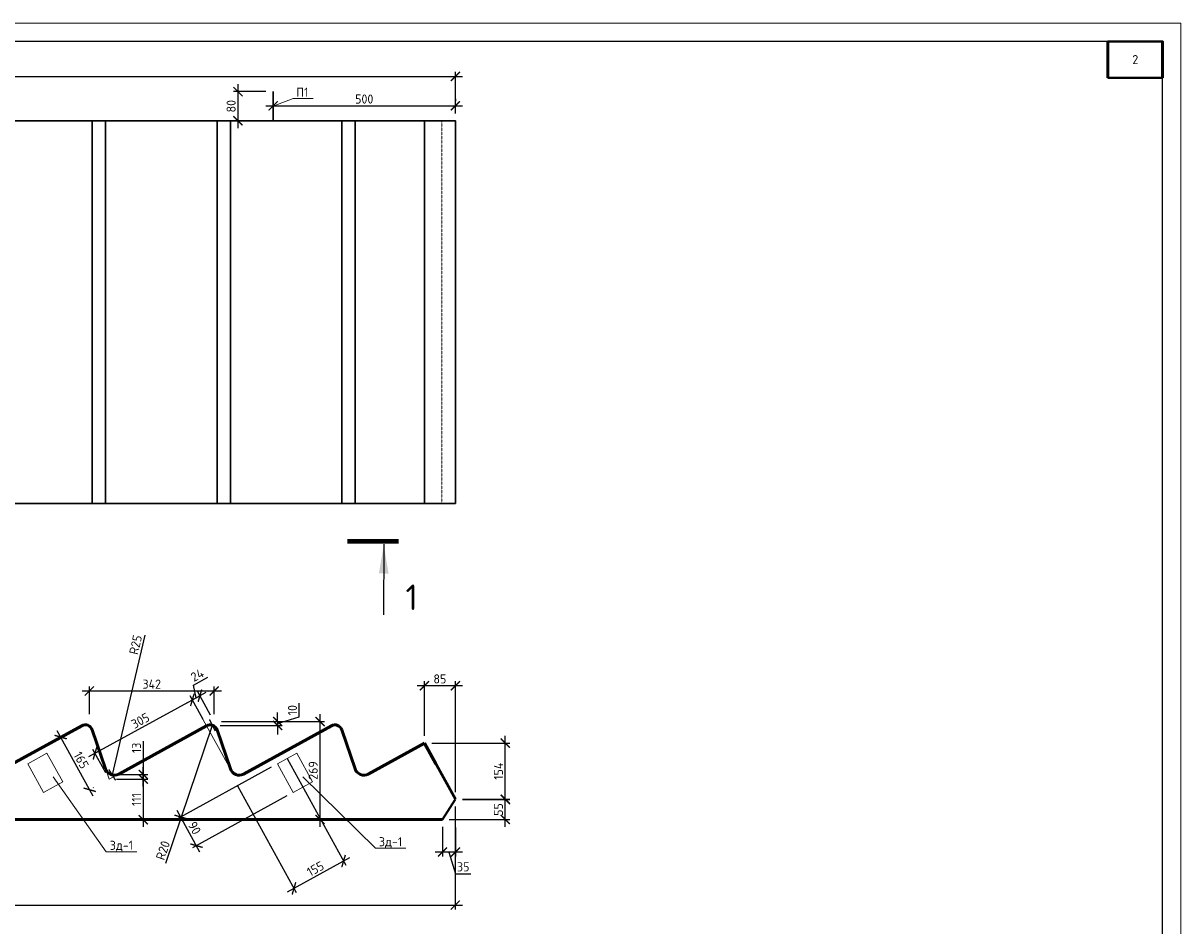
# Model space of a CAD drawing. Header units: millimetres. Extents: x 251864 to 617215, y -272865 to -46010.
# Tile 7 of 53: x 302909 to 334671, y -161219 to -136444. Entities that reach past the tile are written whole.
import ezdxf
from ezdxf import colors
from ezdxf.entities.mleader import LeaderData, LeaderLine
from ezdxf.enums import TextEntityAlignment as Align
from ezdxf.math import Vec2, Vec3

# ---------------------------------------------------------------- set-up
doc = ezdxf.new("R2010")
doc.units = ezdxf.units.MM
doc.linetypes.add('невидимая2', pattern=[4.7625, 3.175, -1.5875])
doc.layers.get('Defpoints').update_dxf_attribs({"color": 140})
for name, color, linetype, lineweight in [('Standard', 7, 'Continuous', 25), ('Каркасы ригель', 3, 'Continuous', 0), ('Размеры', 54, 'Continuous', 20), ('РАЗРЕЗЫ', 10, 'Continuous', 60), ('Символы 0.20', 1, 'Continuous', 20), ('Символы 0.20 @ 100', 1, 'Continuous', 20), ('ТОНКИЕ', 7, 'Continuous', 9)]:
    doc.layers.add(name, color=color, linetype=linetype, lineweight=lineweight)
doc.layers.add('ТОЛСТЫЕ_ОСНОВНЫЕ', color=6, linetype='Continuous')
doc.styles.add('GOST-2.304_Type-B', font='GOST_Common.ttf')
doc.styles.add('ВНИПИТЕКСТ', font='CS_Gost2304.shx')
doc.styles.add('ГОСТ', font='GOST_Common.ttf')
doc.dimstyles.new('СПДС', dxfattribs={"dimscale": 100, "dimtxt": 2.5, "dimasz": 2.5, "dimexe": 1.25, "dimexo": 2, "dimtad": 1, "dimdec": 0, "dimtxsty": 'ГОСТ', "dimblk": 'ARCHTICK', "dimcen": 2.5, "dimdle": 2, "dimadec": 0, "dimazin": 2, "dimtfac": 0.75, "dimtdec": 0, "dimtmove": 1, "dimatfit": 3, "dimfxl": 1, "dimtolj": 1, "dimarcsym": 1})
doc.dimstyles.new('СПДС$0', dxfattribs={"dimscale": 100, "dimtxt": 2.5, "dimasz": 2.5, "dimexe": 1.25, "dimexo": 0, "dimgap": 1, "dimtad": 1, "dimdec": 0, "dimtxsty": 'ВНИПИТЕКСТ', "dimblk": 'ARCHTICK', "dimcen": 0, "dimdle": 1.25, "dimclrd": 256, "dimclre": 256, "dimclrt": 256, "dimadec": 0, "dimazin": 2, "dimtfac": 1, "dimtdec": 0, "dimtmove": 1, "dimatfit": 3, "dimldrblk": 'NONE', "dimfxl": 1, "dimlwd": -1, "dimlwe": -1, "dimarcsym": 0})

# ---------------------------------------------------------------- blocks, each defined once
blk = doc.blocks.new('НОВЫЙ')
at = {"layer": 'Standard', "color": 5, "linetype": 'Continuous', "lineweight": 50, "transparency": 33554687}
for p, q in [((378952.4, -473979.3), (382011.4, -472297.6)), ((379695.8, -473276.9), (379970.9, -473276.9)), ((379695.4, -473412), (379676.2, -473300.8)), ((379395.8, -473441.9), (379670.9, -473441.9)), ((379395.4, -473577), (379376.2, -473465.8)), ((379095.8, -473606.9), (379370.9, -473606.9)), ((379095.4, -473742), (379076.2, -473630.8)), ((378894.8, -473771.9), (378894.9, -473836.7)), ((378894.8, -473771.9), (378894.8, -473947.6)), ((378894.8, -473771.9), (379070.9, -473771.9))]:
    blk.add_line(p, q, dxfattribs=at)
for centre, radius, start, end in [((379695.8, -473296.9), 20, 90, 191.3099), ((379670.9, -473416.9), 25, 270, 11.3099), ((379395.8, -473461.9), 20, 90, 191.3099), ((379095.8, -473626.9), 20, 90, 191.3099), ((379370.9, -473581.9), 25, 270, 11.3099), ((379070.9, -473746.9), 25, 270, 11.3099)]:
    blk.add_arc(centre, radius, start, end, dxfattribs=at)
at = {"layer": 'РАЗРЕЗЫ', "color": 5, "lineweight": 35}
for p, q in [((378894.8, -473947.6), (378894.8, -473771.9)), ((378952.4, -473979.3), (378894.8, -473947.6))]:
    blk.add_line(p, q, dxfattribs=at)
blk = doc.blocks.new('*U668')
at = {"layer": 'ТОЛСТЫЕ_ОСНОВНЫЕ', "color": 6}
blk.add_lwpolyline([(20, 5), (589, 5), (589, 415), (20, 415)], close=True, dxfattribs=at)
at = {"layer": 'ТОНКИЕ'}
blk.add_lwpolyline([(0, 0), (594, 0), (594, 420), (0, 420)], close=True, dxfattribs=at)
blk = doc.blocks.new('*T1073')
at = {"layer": 'Каркасы ригель', "color": 0, "linetype": 'ByBlock', "lineweight": -2, "transparency": 16777216}
for p, q in [((0, 0), (1500, 0)), ((0, -1000), (1500, -1000))]:
    blk.add_line(p, q, dxfattribs=at)
at = {"layer": 'Каркасы ригель', "color": 0, "linetype": 'ByBlock', "lineweight": 50, "transparency": 16777216}
for p, q in [((0, 0), (0, -1000)), ((1500, 0), (1500, -1000))]:
    blk.add_line(p, q, dxfattribs=at)
at = {"layer": 'Каркасы ригель', "color": 0, "linetype": 'Continuous', "lineweight": 0, "transparency": 16777216, "insert": (750, -500), "char_height": 250, "width": 1000, "attachment_point": 5, "style": 'ГОСТ'}
blk.add_mtext('2', dxfattribs=at)
blk = doc.blocks.new('_ArchTick')
at = {"color": 0, "linetype": 'ByBlock', "const_width": 0.15}
blk.add_lwpolyline([(-0.5, -0.5), (0.5, 0.5)], dxfattribs=at)
blk = doc.blocks.new('*D1090')
at = {"layer": 'Defpoints', "color": 0, "linetype": 'Continuous', "transparency": 16777216}
for p in [(308148, -155612), (311054, -155612), (309059, -158299)]:
    blk.add_point(p, dxfattribs=at)
at = {"layer": 'Размеры', "color": 0, "linetype": 'Continuous', "lineweight": -2, "transparency": 16777216}
for p, q in [((308348, -155612), (311179, -155612)), ((311054, -158499), (311054, -155412)), ((309259, -158299), (311179, -158299))]:
    blk.add_line(p, q, dxfattribs=at)
at = {"layer": 'Размеры', "color": 0, "linetype": 'Continuous', "lineweight": -2, "transparency": 16777216, "xscale": 250, "yscale": 250, "zscale": 250}
for p, rotation in [((311054, -155612), 90), ((311054, -158299), 270)]:
    blk.add_blockref('_ArchTick', p, dxfattribs=dict(at, rotation=rotation))
at = {"layer": 'Размеры', "color": 0, "linetype": 'Continuous', "lineweight": 0, "transparency": 16777216, "insert": (310866, -156956), "char_height": 250, "attachment_point": 5, "rotation": 90, "style": 'ГОСТ'}
blk.add_mtext('\\A1;269', dxfattribs=at)
blk = doc.blocks.new('*D1091')
at = {"layer": 'Defpoints', "color": 0, "linetype": 'Continuous', "transparency": 16777216}
for p in [(308148, -154773), (304725, -155612), (308148, -155612)]:
    blk.add_point(p, dxfattribs=at)
at = {"layer": 'Размеры', "color": 0, "linetype": 'Continuous', "lineweight": -2, "transparency": 16777216}
for p, q in [((304725, -155412), (304725, -154648)), ((308148, -155412), (308148, -154648)), ((304525, -154773), (308348, -154773))]:
    blk.add_line(p, q, dxfattribs=at)
at = {"layer": 'Размеры', "color": 0, "linetype": 'Continuous', "lineweight": -2, "transparency": 16777216, "xscale": 250, "yscale": 250, "zscale": 250, "rotation": 180}
blk.add_blockref('_ArchTick', (304725, -154773), dxfattribs=at)
at = {"layer": 'Размеры', "color": 0, "linetype": 'Continuous', "lineweight": -2, "transparency": 16777216, "xscale": 250, "yscale": 250, "zscale": 250}
blk.add_blockref('_ArchTick', (308148, -154773), dxfattribs=at)
at = {"layer": 'Размеры', "color": 0, "linetype": 'Continuous', "lineweight": 0, "transparency": 16777216, "insert": (306437, -154585), "char_height": 250, "attachment_point": 5, "style": 'ГОСТ'}
blk.add_mtext('\\A1;342', dxfattribs=at)
blk = doc.blocks.new('*D1092')
at = {"layer": 'Defpoints', "color": 0, "linetype": 'Continuous', "transparency": 16777216}
for p in [(308216, -155612), (308110, -155716), (309890, -155716)]:
    blk.add_point(p, dxfattribs=at)
at = {"layer": 'Размеры', "color": 0, "linetype": 'Continuous', "lineweight": -2, "transparency": 16777216}
for p, q in [((310484, -155486), (310484, -155111)), ((308416, -155612), (310015, -155612)), ((309890, -155612), (309890, -155362)), ((309890, -155664), (310484, -155486)), ((309890, -155612), (309890, -155716)), ((309890, -155612), (309890, -155716)), ((308310, -155716), (310015, -155716)), ((309890, -155716), (309890, -155966))]:
    blk.add_line(p, q, dxfattribs=at)
at = {"layer": 'Размеры', "color": 0, "linetype": 'Continuous', "lineweight": -2, "transparency": 16777216, "xscale": 250, "yscale": 250, "zscale": 250}
for p, rotation in [((309890, -155612), 270), ((309890, -155716), 90)]:
    blk.add_blockref('_ArchTick', p, dxfattribs=dict(at, rotation=rotation))
at = {"layer": 'Размеры', "color": 0, "linetype": 'Continuous', "lineweight": 0, "transparency": 16777216, "insert": (310296, -155299), "char_height": 250, "attachment_point": 5, "rotation": 90, "style": 'ГОСТ'}
blk.add_mtext('\\A1;10', dxfattribs=at)
blk = doc.blocks.new('*D1093')
at = {"layer": 'Defpoints', "color": 0, "linetype": 'Continuous', "transparency": 16777216}
for p in [(307940, -155727), (304879, -156485), (305269, -157195)]:
    blk.add_point(p, dxfattribs=at)
at = {"layer": 'Размеры', "color": 0, "linetype": 'Continuous', "lineweight": -2, "transparency": 16777216}
for p, q in [((307725, -154921), (304704, -156582)), ((307844, -155552), (307490, -154907)), ((305173, -157020), (304819, -156376))]:
    blk.add_line(p, q, dxfattribs=at)
at = {"layer": 'Размеры', "color": 0, "linetype": 'Continuous', "lineweight": -2, "transparency": 16777216, "xscale": 250, "yscale": 250, "zscale": 250}
for p, rotation in [((307550, -155017), 28.79663397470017), ((304879, -156485), 208.7966339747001)]:
    blk.add_blockref('_ArchTick', p, dxfattribs=dict(at, rotation=rotation))
at = {"layer": 'Размеры', "color": 0, "linetype": 'Continuous', "lineweight": 0, "transparency": 16777216, "insert": (306124, -155587), "char_height": 250, "attachment_point": 5, "rotation": 28.7966, "style": 'ГОСТ'}
blk.add_mtext('\\A1;305', dxfattribs=at)
blk = doc.blocks.new('*D1094')
at = {"layer": 'Defpoints', "color": 0, "linetype": 'Continuous', "transparency": 16777216}
for p in [(305269, -157195), (305269, -158305), (306205, -158305)]:
    blk.add_point(p, dxfattribs=at)
at = {"layer": 'Размеры', "color": 0, "linetype": 'Continuous', "lineweight": -2, "transparency": 16777216}
for p, q in [((305469, -157195), (306330, -157195)), ((306205, -156995), (306205, -158505)), ((305469, -158305), (306330, -158305))]:
    blk.add_line(p, q, dxfattribs=at)
at = {"layer": 'Размеры', "color": 0, "linetype": 'Continuous', "lineweight": -2, "transparency": 16777216, "xscale": 250, "yscale": 250, "zscale": 250}
for p, rotation in [((306205, -157195), 90), ((306205, -158305), 270)]:
    blk.add_blockref('_ArchTick', p, dxfattribs=dict(at, rotation=rotation))
at = {"layer": 'Размеры', "color": 0, "linetype": 'Continuous', "lineweight": 0, "transparency": 16777216, "insert": (306017, -157750), "char_height": 250, "attachment_point": 5, "rotation": 90, "style": 'ГОСТ'}
blk.add_mtext('\\A1;111', dxfattribs=at)
blk = doc.blocks.new('*D1095')
at = {"layer": 'Defpoints', "color": 0, "linetype": 'Continuous', "transparency": 16777216}
for p in [(305269, -157195), (305316, -157065), (306205, -157065)]:
    blk.add_point(p, dxfattribs=at)
at = {"layer": 'Размеры', "color": 0, "linetype": 'Continuous', "lineweight": -2, "transparency": 16777216}
for p, q in [((306205, -156147), (306205, -157065)), ((306205, -157395), (306205, -156865)), ((305469, -157195), (306330, -157195)), ((305516, -157065), (306330, -157065))]:
    blk.add_line(p, q, dxfattribs=at)
at = {"layer": 'Размеры', "color": 0, "linetype": 'Continuous', "lineweight": -2, "transparency": 16777216, "xscale": 250, "yscale": 250, "zscale": 250}
for p, rotation in [((306205, -157065), 90), ((306205, -157195), 270)]:
    blk.add_blockref('_ArchTick', p, dxfattribs=dict(at, rotation=rotation))
at = {"layer": 'Размеры', "color": 0, "linetype": 'Continuous', "lineweight": 0, "transparency": 16777216, "insert": (306017, -156335), "char_height": 250, "attachment_point": 5, "rotation": 90, "style": 'ГОСТ'}
blk.add_mtext('\\A1;13', dxfattribs=at)
blk = doc.blocks.new('*D1096')
at = {"layer": 'Defpoints', "color": 0, "linetype": 'Continuous', "transparency": 16777216}
for p in [(307758, -154903), (308148, -155612), (307940, -155727)]:
    blk.add_point(p, dxfattribs=at)
at = {"layer": 'Размеры', "color": 0, "linetype": 'Continuous', "lineweight": -2, "transparency": 16777216}
for p, q in [((307579, -154609), (307973, -154392)), ((307654, -154960), (307579, -154609)), ((307375, -155113), (307934, -154806)), ((307844, -155552), (307490, -154907)), ((308052, -155437), (307698, -154793))]:
    blk.add_line(p, q, dxfattribs=at)
at = {"layer": 'Размеры', "color": 0, "linetype": 'Continuous', "lineweight": -2, "transparency": 16777216, "xscale": 250, "yscale": 250, "zscale": 250}
for p, rotation in [((307550, -155017), 208.7966339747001), ((307758, -154903), 28.79663397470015)]:
    blk.add_blockref('_ArchTick', p, dxfattribs=dict(at, rotation=rotation))
at = {"layer": 'Размеры', "color": 0, "linetype": 'Continuous', "lineweight": 0, "transparency": 16777216, "insert": (307686, -154336), "char_height": 250, "attachment_point": 5, "rotation": 28.7966, "style": 'ГОСТ'}
blk.add_mtext('\\A1;24', dxfattribs=at)
blk = doc.blocks.new('*D1097')
at = {"layer": 'Defpoints', "color": 0, "linetype": 'Continuous', "transparency": 16777216}
for p in [(303856, -156084), (303939, -156038), (304651, -157530)]:
    blk.add_point(p, dxfattribs=at)
at = {"layer": 'Размеры', "color": 0, "linetype": 'Continuous', "lineweight": -2, "transparency": 16777216}
for p, q in [((304830, -157660), (303843, -155863)), ((304032, -155987), (304049, -155978)), ((304826, -157433), (304843, -157424))]:
    blk.add_line(p, q, dxfattribs=at)
at = {"layer": 'Размеры', "color": 0, "linetype": 'Continuous', "lineweight": -2, "transparency": 16777216, "xscale": 250, "yscale": 250, "zscale": 250}
for p, rotation in [((303939, -156038), 118.7966339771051), ((304734, -157484), 298.7966339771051)]:
    blk.add_blockref('_ArchTick', p, dxfattribs=dict(at, rotation=rotation))
at = {"layer": 'Размеры', "color": 0, "linetype": 'Continuous', "lineweight": 0, "transparency": 16777216, "insert": (304501, -156671), "char_height": 250, "attachment_point": 5, "rotation": 298.7966, "style": 'ГОСТ'}
blk.add_mtext('\\A1;165', dxfattribs=at)
blk = doc.blocks.new('*D1098')
at = {"layer": 'Defpoints', "color": 0, "linetype": 'Continuous', "transparency": 16777216}
for p in [(308037, -155902), (308101, -155713)]:
    blk.add_point(p, dxfattribs=at)
at = {"layer": 'Размеры', "color": 0, "linetype": 'Continuous', "lineweight": -2, "transparency": 16777216}
blk.add_line((306822, -159503), (308101, -155713), dxfattribs=at)
at = {"layer": 'Размеры', "color": 0, "linetype": 'Continuous', "lineweight": -2, "transparency": 16777216, "xscale": 250, "yscale": 250, "zscale": 250, "rotation": 71.36272720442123}
blk.add_blockref('_ArchTick', (308101, -155713), dxfattribs=at)
at = {"layer": 'Размеры', "color": 0, "linetype": 'Continuous', "lineweight": 0, "transparency": 16777216, "insert": (306744, -159147), "char_height": 250, "attachment_point": 5, "rotation": 71.3627, "style": 'ГОСТ'}
blk.add_mtext('\\A1;R20', dxfattribs=at)
blk = doc.blocks.new('*D1099')
at = {"layer": 'Defpoints', "color": 0, "linetype": 'Continuous', "transparency": 16777216}
for p in [(305409, -156833), (305352, -157076)]:
    blk.add_point(p, dxfattribs=at)
at = {"layer": 'Размеры', "color": 0, "linetype": 'Continuous', "lineweight": -2, "transparency": 16777216}
blk.add_line((306246, -153242), (305352, -157076), dxfattribs=at)
at = {"layer": 'Размеры', "color": 0, "linetype": 'Continuous', "lineweight": -2, "transparency": 16777216, "xscale": 250, "yscale": 250, "zscale": 250, "rotation": 256.8753138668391}
blk.add_blockref('_ArchTick', (305352, -157076), dxfattribs=at)
at = {"layer": 'Размеры', "color": 0, "linetype": 'Continuous', "lineweight": 0, "transparency": 16777216, "insert": (305993, -153504), "char_height": 250, "attachment_point": 5, "rotation": 76.8753, "style": 'ГОСТ'}
blk.add_mtext('\\A1;R25', dxfattribs=at)
blk = doc.blocks.new('*D1109')
at = {"layer": 'Defpoints', "color": 0, "linetype": 'Continuous', "transparency": 16777216}
for p in [(278659, -156758), (314764, -157744), (314764, -160649)]:
    blk.add_point(p, dxfattribs=at)
at = {"layer": 'Размеры', "color": 0, "linetype": 'Continuous', "lineweight": -2, "transparency": 16777216}
for p, q in [((278659, -156958), (278659, -160774)), ((314764, -157944), (314764, -160774)), ((278459, -160649), (314964, -160649))]:
    blk.add_line(p, q, dxfattribs=at)
at = {"layer": 'Размеры', "color": 0, "linetype": 'Continuous', "lineweight": -2, "transparency": 16777216, "xscale": 250, "yscale": 250, "zscale": 250, "rotation": 180}
blk.add_blockref('_ArchTick', (278659, -160649), dxfattribs=at)
at = {"layer": 'Размеры', "color": 0, "linetype": 'Continuous', "lineweight": -2, "transparency": 16777216, "xscale": 250, "yscale": 250, "zscale": 250}
blk.add_blockref('_ArchTick', (314764, -160649), dxfattribs=at)
at = {"layer": 'Размеры', "color": 0, "linetype": 'Continuous', "lineweight": 0, "transparency": 16777216, "insert": (296712, -160462), "char_height": 250, "attachment_point": 5, "style": 'ГОСТ'}
blk.add_mtext('\\A1;3610', dxfattribs=at)
blk = doc.blocks.new('*U667')
at = {"layer": 'Символы 0.20', "linetype": 'Continuous', "lineweight": 80}
blk.add_line((168.88, -0.37), (161.88, -0.35), dxfattribs=at)
at = {"layer": 'Символы 0.20', "linetype": 'Continuous', "lineweight": 25}
blk.add_line((166.88, -0.71), (166.86, -10.41), dxfattribs=at)
blk.add_solid([(166.88, -0.82), (166.21, -4.75), (167.53, -4.76)], dxfattribs=at)
at = {"layer": 'Символы 0.20', "style": 'ГОСТ'}
blk.add_attdef('1', text='', height=3.5, dxfattribs=at).set_placement((-9.52, -7.68), align=Align.MIDDLE_CENTER)
blk.add_attdef('2', text='', height=3.5, dxfattribs=at).set_placement((171.54, -8.02), align=Align.MIDDLE_RIGHT)
blk = doc.blocks.new('*D1111')
at = {"layer": 'Defpoints', "color": 0, "linetype": 'Continuous', "transparency": 16777216}
for p in [(314767, -137907), (278664, -139123), (314767, -139123)]:
    blk.add_point(p, dxfattribs=at)
at = {"layer": 'Размеры', "color": 0, "linetype": 'Continuous', "lineweight": -2, "transparency": 16777216}
for p, q in [((278664, -138923), (278664, -137782)), ((314767, -138923), (314767, -137782)), ((278464, -137907), (314967, -137907))]:
    blk.add_line(p, q, dxfattribs=at)
at = {"layer": 'Размеры', "color": 0, "linetype": 'Continuous', "lineweight": -2, "transparency": 16777216, "xscale": 250, "yscale": 250, "zscale": 250, "rotation": 180}
blk.add_blockref('_ArchTick', (278664, -137907), dxfattribs=at)
at = {"layer": 'Размеры', "color": 0, "linetype": 'Continuous', "lineweight": -2, "transparency": 16777216, "xscale": 250, "yscale": 250, "zscale": 250}
blk.add_blockref('_ArchTick', (314767, -137907), dxfattribs=at)
at = {"layer": 'Размеры', "color": 0, "linetype": 'Continuous', "lineweight": 0, "transparency": 16777216, "insert": (296715, -137720), "char_height": 250, "attachment_point": 5, "style": 'ГОСТ'}
blk.add_mtext('\\A1;3610', dxfattribs=at)
blk = doc.blocks.new('_None')
blk = doc.blocks.new('*D1123')
at = {"layer": 'Defpoints', "color": 0, "linetype": 'Continuous', "transparency": 16777216}
for p in [(309887, -156769), (310321, -157557), (307230, -158229)]:
    blk.add_point(p, dxfattribs=at)
at = {"layer": 'Размеры', "color": 0, "linetype": 'Continuous', "lineweight": -2, "transparency": 16777216}
for p, q in [((309712, -156865), (307121, -158289)), ((310145, -157654), (307554, -159078)), ((307760, -159193), (307134, -158054))]:
    blk.add_line(p, q, dxfattribs=at)
at = {"layer": 'Размеры', "color": 0, "linetype": 'Continuous', "lineweight": -2, "transparency": 16777216, "xscale": 250, "yscale": 250, "zscale": 250}
for p, rotation in [((307230, -158229), 118.7966339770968), ((307664, -159018), 298.7966339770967)]:
    blk.add_blockref('_ArchTick', p, dxfattribs=dict(at, rotation=rotation))
at = {"layer": 'Размеры', "color": 0, "linetype": 'Continuous', "lineweight": 0, "transparency": 16777216, "insert": (307611, -158533), "char_height": 250, "attachment_point": 5, "rotation": 298.7966, "style": 'ГОСТ'}
blk.add_mtext('\\A1;90', dxfattribs=at)
blk = doc.blocks.new('*D1124')
at = {"layer": 'Defpoints', "color": 0, "linetype": 'Continuous', "transparency": 16777216}
for p in [(310054, -156449), (308693, -157196), (311699, -159442)]:
    blk.add_point(p, dxfattribs=at)
at = {"layer": 'Размеры', "color": 0, "linetype": 'Continuous', "lineweight": -2, "transparency": 16777216}
for p, q in [((310150, -156624), (311759, -159551)), ((308789, -157372), (310399, -160299)), ((310163, -160286), (311874, -159346))]:
    blk.add_line(p, q, dxfattribs=at)
at = {"layer": 'Размеры', "color": 0, "linetype": 'Continuous', "lineweight": -2, "transparency": 16777216, "xscale": 250, "yscale": 250, "zscale": 250}
for p, rotation in [((311699, -159442), 28.79663397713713), ((310339, -160190), 208.7966339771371)]:
    blk.add_blockref('_ArchTick', p, dxfattribs=dict(at, rotation=rotation))
at = {"layer": 'Размеры', "color": 0, "linetype": 'Continuous', "lineweight": 0, "transparency": 16777216, "insert": (310928, -159652), "char_height": 250, "attachment_point": 5, "rotation": 28.7966, "style": 'ГОСТ'}
blk.add_mtext('\\A1;155', dxfattribs=at)
blk = doc.blocks.new('*D1127')
at = {"layer": 'Defpoints', "color": 0, "linetype": 'Continuous', "transparency": 16777216}
for p in [(309767, -138323), (308802, -139123), (309767, -139123)]:
    blk.add_point(p, dxfattribs=at)
at = {"layer": 'Размеры', "color": 0, "linetype": 'Continuous', "lineweight": -2, "transparency": 16777216}
for p, q in [((308802, -138123), (308802, -139323)), ((309567, -138323), (308677, -138323)), ((309567, -139123), (308677, -139123))]:
    blk.add_line(p, q, dxfattribs=at)
at = {"layer": 'Размеры', "color": 0, "linetype": 'Continuous', "lineweight": -2, "transparency": 16777216, "xscale": 250, "yscale": 250, "zscale": 250}
for p, rotation in [((308802, -138323), 90), ((308802, -139123), 270)]:
    blk.add_blockref('_ArchTick', p, dxfattribs=dict(at, rotation=rotation))
at = {"layer": 'Размеры', "color": 0, "linetype": 'Continuous', "lineweight": 0, "transparency": 16777216, "insert": (308614, -138723), "char_height": 250, "attachment_point": 5, "rotation": 90, "style": 'ГОСТ'}
blk.add_mtext('\\A1;80', dxfattribs=at)
blk = doc.blocks.new('*D1128')
at = {"layer": 'Defpoints', "color": 0, "linetype": 'Continuous', "transparency": 16777216}
for p in [(309767, -138723), (314767, -138714), (314767, -138723)]:
    blk.add_point(p, dxfattribs=at)
at = {"layer": 'Размеры', "color": 0, "linetype": 'Continuous', "lineweight": -2, "transparency": 16777216}
for p, q in [((309567, -138714), (314967, -138714)), ((309767, -138523), (309767, -138589)), ((314767, -138523), (314767, -138589))]:
    blk.add_line(p, q, dxfattribs=at)
at = {"layer": 'Размеры', "color": 0, "linetype": 'Continuous', "lineweight": -2, "transparency": 16777216, "xscale": 250, "yscale": 250, "zscale": 250, "rotation": 180}
blk.add_blockref('_ArchTick', (309767, -138714), dxfattribs=at)
at = {"layer": 'Размеры', "color": 0, "linetype": 'Continuous', "lineweight": -2, "transparency": 16777216, "xscale": 250, "yscale": 250, "zscale": 250}
blk.add_blockref('_ArchTick', (314767, -138714), dxfattribs=at)
at = {"layer": 'Размеры', "color": 0, "linetype": 'Continuous', "lineweight": 0, "transparency": 16777216, "insert": (312267, -138527), "char_height": 250, "attachment_point": 5, "style": 'ГОСТ'}
blk.add_mtext('\\A1;500', dxfattribs=at)
blk = doc.blocks.new('*D1130')
at = {"layer": 'Defpoints', "color": 0, "linetype": 'Continuous', "transparency": 16777216}
for p in [(314415, -158299), (314767, -158324), (314415, -159193)]:
    blk.add_point(p, dxfattribs=at)
at = {"layer": 'Размеры', "color": 0, "linetype": 'Continuous', "lineweight": -2, "transparency": 16777216}
for p, q in [((314415, -158499), (314415, -159318)), ((314767, -158524), (314767, -159318)), ((314967, -159193), (314215, -159193)), ((314591, -159193), (314769, -159787)), ((314769, -159787), (315194, -159787))]:
    blk.add_line(p, q, dxfattribs=at)
at = {"layer": 'Размеры', "color": 0, "linetype": 'Continuous', "lineweight": -2, "transparency": 16777216, "xscale": 250, "yscale": 250, "zscale": 250, "rotation": 180}
blk.add_blockref('_ArchTick', (314415, -159193), dxfattribs=at)
at = {"layer": 'Размеры', "color": 0, "linetype": 'Continuous', "lineweight": -2, "transparency": 16777216, "xscale": 250, "yscale": 250, "zscale": 250}
blk.add_blockref('_ArchTick', (314767, -159193), dxfattribs=at)
at = {"layer": 'Размеры', "color": 0, "linetype": 'Continuous', "lineweight": 0, "transparency": 16777216, "insert": (314982, -159599), "char_height": 250, "attachment_point": 5, "style": 'ГОСТ'}
blk.add_mtext('\\A1;35', dxfattribs=at)
blk = doc.blocks.new('*D1131')
at = {"layer": 'Defpoints', "color": 0, "linetype": 'Continuous', "transparency": 16777216}
for p in [(314767, -157754), (316137, -157754), (314393, -158299)]:
    blk.add_point(p, dxfattribs=at)
at = {"layer": 'Размеры', "color": 0, "linetype": 'Continuous', "lineweight": -2, "transparency": 16777216}
for p, q in [((314967, -157754), (316262, -157754)), ((316137, -158499), (316137, -157554)), ((314593, -158299), (316262, -158299))]:
    blk.add_line(p, q, dxfattribs=at)
at = {"layer": 'Размеры', "color": 0, "linetype": 'Continuous', "lineweight": -2, "transparency": 16777216, "xscale": 250, "yscale": 250, "zscale": 250}
for p, rotation in [((316137, -157754), 90), ((316137, -158299), 270)]:
    blk.add_blockref('_ArchTick', p, dxfattribs=dict(at, rotation=rotation))
at = {"layer": 'Размеры', "color": 0, "linetype": 'Continuous', "lineweight": 0, "transparency": 16777216, "insert": (315949, -158027), "char_height": 250, "attachment_point": 5, "rotation": 90, "style": 'ГОСТ'}
blk.add_mtext('\\A1;55', dxfattribs=at)
blk = doc.blocks.new('*D1132')
at = {"layer": 'Defpoints', "color": 0, "linetype": 'Continuous', "transparency": 16777216}
for p in [(313921, -156204), (316137, -156204), (314767, -157744)]:
    blk.add_point(p, dxfattribs=at)
at = {"layer": 'Размеры', "color": 0, "linetype": 'Continuous', "lineweight": -2, "transparency": 16777216}
for p, q in [((314121, -156204), (316262, -156204)), ((316137, -157944), (316137, -156004)), ((314967, -157744), (316262, -157744))]:
    blk.add_line(p, q, dxfattribs=at)
at = {"layer": 'Размеры', "color": 0, "linetype": 'Continuous', "lineweight": -2, "transparency": 16777216, "xscale": 250, "yscale": 250, "zscale": 250}
for p, rotation in [((316137, -156204), 90), ((316137, -157744), 270)]:
    blk.add_blockref('_ArchTick', p, dxfattribs=dict(at, rotation=rotation))
at = {"layer": 'Размеры', "color": 0, "linetype": 'Continuous', "lineweight": 0, "transparency": 16777216, "insert": (315949, -156974), "char_height": 250, "attachment_point": 5, "rotation": 90, "style": 'ГОСТ'}
blk.add_mtext('\\A1;154', dxfattribs=at)
blk = doc.blocks.new('*D1133')
at = {"layer": 'Defpoints', "color": 0, "linetype": 'Continuous', "transparency": 16777216}
for p in [(313916, -154629), (313916, -156207), (314767, -157754)]:
    blk.add_point(p, dxfattribs=at)
at = {"layer": 'Размеры', "color": 0, "linetype": 'Continuous', "lineweight": -2, "transparency": 16777216}
for p, q in [((314967, -154629), (313716, -154629)), ((313916, -156007), (313916, -154504)), ((314767, -157554), (314767, -154504))]:
    blk.add_line(p, q, dxfattribs=at)
at = {"layer": 'Размеры', "color": 0, "linetype": 'Continuous', "lineweight": -2, "transparency": 16777216, "xscale": 250, "yscale": 250, "zscale": 250, "rotation": 180}
blk.add_blockref('_ArchTick', (313916, -154629), dxfattribs=at)
at = {"layer": 'Размеры', "color": 0, "linetype": 'Continuous', "lineweight": -2, "transparency": 16777216, "xscale": 250, "yscale": 250, "zscale": 250}
blk.add_blockref('_ArchTick', (314767, -154629), dxfattribs=at)
at = {"layer": 'Размеры', "color": 0, "linetype": 'Continuous', "lineweight": 0, "transparency": 16777216, "insert": (314342, -154442), "char_height": 250, "attachment_point": 5, "style": 'ГОСТ'}
blk.add_mtext('\\A1;85', dxfattribs=at)

msp = doc.modelspace()

# ---------------------------------------------------------------- linework, layer by layer
at = {"layer": 'Размеры', "lineweight": 30}
for p, q in [((304803.6, -149622.7), (304803.6, -139122.7)), ((305170.6, -149622.7), (305170.6, -139122.7)), ((308227.4, -149624.2), (308227.4, -139124.2)), ((308594.4, -149624.2), (308594.4, -139124.2)), ((311651.2, -149624), (311651.2, -139124)), ((312018.2, -149624), (312018.2, -139124)), ((313916.3, -149623.3), (313916.3, -139123.3))]:
    msp.add_line(p, q, dxfattribs=at)
at = {"layer": 'Размеры', "linetype": 'невидимая2'}
msp.add_line((314393, -149623.3), (314393, -139123.3), dxfattribs=at)
at = {"layer": 'Размеры'}
msp.add_line((314767.1, -149623.3), (314767.1, -139123.3), dxfattribs=at)
at = {"layer": 'Размеры', "color": 3, "linetype": 'Continuous', "lineweight": 0}
for p, q in [((307665.6, -155227), (307852, -155566.1)), ((307852, -155566.1), (308593.2, -156914.6)), ((304516.5, -155726.1), (302105.7, -157051.3)), ((305170.6, -156908.1), (304803.6, -155841.2)), ((307940.3, -155726.9), (305529.5, -157052.1)), ((305269.3, -157195.1), (305010.4, -156442.4)), ((305922.9, -156835.9), (305269.3, -157195.1)), ((308336.8, -158298.7), (279506.7, -158298.7))]:
    msp.add_line(p, q, dxfattribs=at)
at = {"layer": 'Размеры', "lineweight": 40, "ltscale": 100}
msp.add_lwpolyline([(332671.1, -136944.2), (334171.1, -136944.2), (334171.1, -137944.2), (332671.1, -137944.2)], close=True, dxfattribs=at)
at = {"layer": 'Размеры', "lineweight": 30}
msp.add_lwpolyline([(309767.1, -139123.3), (309767.1, -138323.3)], dxfattribs=at)
msp.add_lwpolyline([(314767.1, -149623.3), (278663.7, -149623.3), (278663.7, -139123.3), (314767.1, -139123.3)], close=True, dxfattribs=at)
at = {"layer": 'Размеры', "color": 3, "linetype": 'Continuous', "lineweight": 0}
for points in [[(303562.3, -156479.7), (303995.9, -157268.4), (303470.1, -157557.4), (303036.5, -156768.7)], [(310413, -156479.7), (310846.6, -157268.4), (310320.8, -157557.4), (309887.2, -156768.7)]]:
    msp.add_lwpolyline(points, close=True, dxfattribs=at)
for centre, radius, start, end in [((304612.9, -155901.3), 200, 17.4867, 118.79663), ((308036.7, -155902.2), 200, 18.11893, 118.79663), ((305409, -156833), 250, 197.4867, 298.79663)]:
    msp.add_arc(centre, radius, start, end, dxfattribs=at)

# ---------------------------------------------------------------- block references
at = {"xscale": 100, "yscale": 100, "zscale": 100}
msp.add_blockref('*U668', (275271.1, -178444.2), dxfattribs=at)
msp.add_blockref('*T1073', (332671.1, -136944.2))
at = {"layer": 'РАЗРЕЗЫ', "color": 2, "lineweight": -2, "xscale": -10, "yscale": 10, "zscale": 10, "rotation": 28.7994116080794}
msp.add_blockref('НОВЫЙ', (1351848.6, 5820818.9), dxfattribs=at)
at = {"layer": 'Символы 0.20 @ 100'}
ref = msp.add_blockref('*U667', (279427.2, -150597.3, -2836.7), dxfattribs=dict(at, xscale=200, yscale=200, zscale=200))
ref.add_attrib('2', '1', dxfattribs={"layer": 'Символы 0.20', "height": 700, "style": 'ГОСТ'}).set_placement((313734.5, -152200.5, -2836.7), align=Align.MIDDLE_RIGHT)

# ---------------------------------------------------------------- dimensions: what is measured, and where the dimension line sits
at = {"layer": 'Размеры', "color": 3, "linetype": 'Continuous', "lineweight": 0}
for base, p1, p2, dimstyle, override, picture, middle in [((314767.1, -137907.5), (278663.7, -139123.3), (314767.1, -139123.3), 'СПДС', {"dimlfac": 0.1}, '*D1111', (296715.4, -137720)), ((313916.3, -154629.4), (314767.1, -157754.2), (313916.3, -156206.6), 'СПДС$0', {"dimexo": 2, "dimgap": 0.625, "dimlfac": 0.1, "dimtxsty": 'ГОСТ', "dimcen": 2.5, "dimdle": 2, "dimclrd": 0, "dimclre": 0, "dimclrt": 0, "dimtfac": 0.75, "dimtolj": 1, "dimlwd": 65534, "dimlwe": 65534, "dimarcsym": 1}, '*D1133', (314341.7, -154441.9)), ((308148.5, -154772.8), (304724.7, -155611.6), (308148.5, -155612.5), 'СПДС', {"dimlfac": 0.1}, '*D1091', (306436.6, -154585.3)), ((314764.1, -160649.1), (278659.4, -156758), (314764.1, -157744.2), 'СПДС', {"dimlfac": 0.1}, '*D1109', (296711.7, -160461.6)), ((314414.7, -159193.2), (314767.1, -158324.4), (314414.7, -158299.3), 'СПДС$0', {"dimexo": 2, "dimgap": 0.625, "dimlfac": 0.1, "dimtxsty": 'ГОСТ', "dimcen": 2.5, "dimdle": 2, "dimclrd": 0, "dimclre": 0, "dimclrt": 0, "dimtfac": 0.75, "dimtolj": 1, "dimlwd": 65534, "dimlwe": 65534, "dimarcsym": 1}, '*D1130', (314831.5, -159599.4))]:
    dim = msp.add_linear_dim(base=base, p1=p1, p2=p2, dimstyle=dimstyle, override=override, dxfattribs=at)
    dim.commit()
    dim.dimension.update_dxf_attribs({"geometry": picture, "text_midpoint": middle})
for base, p1, p2, angle, dimstyle, override, picture, middle in [((308801.7, -139123.3), (309767.1, -138323.3), (309767.1, -139123.3), 90, 'СПДС', {"dimlfac": 0.1}, '*D1127', (308614.2, -138723.3)), ((314767.1, -138714.3), (309767.1, -138723.3), (314767.1, -138723.3), 180, 'СПДС', {"dimlfac": 0.1}, '*D1128', (312267.1, -138526.8)), ((307758.3, -154902.6), (307940.3, -155726.9), (308148.5, -155612.5), 28.79663, 'СПДС', {"dimlfac": 0.1}, '*D1096', (307543.5, -154414.5)), ((304879.1, -156485.3), (307940.3, -155726.9), (305269.3, -157195.1), 28.79663, 'СПДС', {"dimlfac": 0.1}, '*D1093', (306124.3, -155586.8)), ((309890, -155716.1), (308215.8, -155612.5), (308110.1, -155716.1), 90, 'СПДС', {"dimlfac": 0.1}, '*D1092', (310296.3, -155423.7)), ((311053.7, -155612.5), (309058.8, -158298.7), (308148.5, -155612.5), 90, 'СПДС', {"dimlfac": 0.1}, '*D1090', (310866.2, -156955.6)), ((316136.6, -156204.3), (314767.1, -157744.2), (313920.5, -156204.3), 90, 'СПДС$0', {"dimexo": 2, "dimgap": 0.625, "dimlfac": 0.1, "dimtxsty": 'ГОСТ', "dimcen": 2.5, "dimdle": 2, "dimclrd": 0, "dimclre": 0, "dimclrt": 0, "dimtfac": 0.75, "dimtolj": 1, "dimlwd": 65534, "dimlwe": 65534, "dimarcsym": 1}, '*D1132', (315949.1, -156974.3)), ((316136.6, -157754.2), (314393, -158299.3), (314767.1, -157754.2), 90, 'СПДС$0', {"dimexo": 2, "dimgap": 0.625, "dimlfac": 0.1, "dimtxsty": 'ГОСТ', "dimcen": 2.5, "dimdle": 2, "dimclrd": 0, "dimclre": 0, "dimclrt": 0, "dimtfac": 0.75, "dimtolj": 1, "dimlwd": 65534, "dimlwe": 65534, "dimarcsym": 1}, '*D1131', (315949.1, -158026.8))]:
    dim = msp.add_linear_dim(base=base, p1=p1, p2=p2, angle=angle, dimstyle=dimstyle, override=override, dxfattribs=at)
    dim.commit()
    dim.dimension.update_dxf_attribs({"geometry": picture, "text_midpoint": middle})
for center, mpoint, picture, middle in [((305409, -156833), (305352.3, -157076.5), '*D1099', (306175.4, -153546.2)), ((308036.7, -155902.2), (308100.6, -155712.7), '*D1098', (306922.2, -159206.8))]:
    dim = msp.add_radius_dim(center=center, mpoint=mpoint, dimstyle='СПДС', override={"dimlfac": 0.1}, dxfattribs=at)
    dim.commit()
    dim.dimension.update_dxf_attribs({"geometry": picture, "text_midpoint": middle, "dimtype": 164})
for p1, p2, distance, picture, middle in [((304651.2, -157529.8), (303856.4, -156083.8), -94.3, '*D1097', (304500.7, -156671)), ((308693.2, -157196.4), (310053.6, -156448.6), -3415.7, '*D1124', (310928.4, -159651.5)), ((310320.8, -157557.4), (309887.2, -156768.7), 3031.7, '*D1123', (307611.5, -158533.2)), ((305269.3, -157195.1), (305269.3, -158304.7), 935.6, '*D1094', (306017.4, -157749.9))]:
    dim = msp.add_aligned_dim(p1=p1, p2=p2, distance=distance, dimstyle='СПДС', override={"dimlfac": 0.1}, dxfattribs=at)
    dim.commit()
    dim.dimension.update_dxf_attribs({"geometry": picture, "text_midpoint": middle})
dim = msp.add_linear_dim(base=(306204.9, -157065), p1=(305269.3, -157195.1), p2=(305316, -157065), angle=90, dimstyle='СПДС', override={"dimlfac": 0.1}, dxfattribs=at)
dim.commit()
dim.dimension.update_dxf_attribs({"geometry": '*D1095', "text_midpoint": (306277.6, -156334.5), "dimtype": 160})

# ---------------------------------------------------------------- leaders
at = {"layer": 'Символы 0.20'}
ml = msp.add_multileader_mtext('Standard', dxfattribs=at)
ml.set_content('П1', color=256, style='GOST-2.304_Type-B')
ml.set_leader_properties(color=256, linetype='ByLayer', lineweight=-1)
ml.set_arrow_properties(name='NONE')
ml.build(insert=Vec2(0, 0))
ml.multileader.update_dxf_attribs({"text_left_attachment_type": 6, "text_right_attachment_type": 6, "dogleg_length": 1, "arrow_head_size": 18, "scale": 20})
ctx = ml.context
ctx.base_point, ctx.scale, ctx.char_height, ctx.arrow_head_size, ctx.landing_gap_size, ctx.plane_origin = Vec3(310420.8, -138515.3), 20, 250, 18, 9, Vec3(305939.1, -142268.7)
ctx.left_attachment, ctx.right_attachment, ctx.text_align_type = 6, 6, 1
notes = []
notes.append((ctx, [(0, (1, 1, 0), (310320.8, -138515.3), (1, 0), 100, [(0, [(309767.1, -138723.3)], 0, [])])]))
ctx.mtext.insert, ctx.mtext.alignment, ctx.mtext.flow_direction = Vec3(310567.3, -138215.3), 2, 5
ml = msp.add_multileader_mtext('Standard', dxfattribs=at)
ml.set_content('Зд-1', color=256, style='GOST-2.304_Type-B')
ml.set_leader_properties(color=256, linetype='ByLayer', lineweight=-1)
ml.set_arrow_properties(name='NONE')
ml.build(insert=Vec2(0, 0))
ml.multileader.update_dxf_attribs({"text_left_attachment_type": 6, "text_right_attachment_type": 6, "dogleg_length": 1, "arrow_head_size": 18, "scale": 20})
ctx = ml.context
ctx.base_point, ctx.scale, ctx.char_height, ctx.arrow_head_size, ctx.landing_gap_size, ctx.plane_origin = Vec3(305289.5, -159183.7), 20, 250, 18, 9, Vec3(300807.8, -162937.1)
ctx.left_attachment, ctx.right_attachment, ctx.text_align_type = 6, 6, 1
notes.append((ctx, [(0, (1, 1, 0), (305189.5, -159183.7), (1, 0), 100, [(0, [(303734.5, -157128.3)], 0, [])])]))
ctx.mtext.insert, ctx.mtext.alignment, ctx.mtext.flow_direction = Vec3(305604.7, -158883.7), 2, 5
ml = msp.add_multileader_mtext('Standard', dxfattribs=at)
ml.set_content('Зд-1', color=256, style='GOST-2.304_Type-B')
ml.set_leader_properties(color=256, linetype='ByLayer', lineweight=-1)
ml.set_arrow_properties(name='NONE')
ml.build(insert=Vec2(0, 0))
ml.multileader.update_dxf_attribs({"text_left_attachment_type": 6, "text_right_attachment_type": 6, "dogleg_length": 1, "arrow_head_size": 18, "scale": 20})
ctx = ml.context
ctx.base_point, ctx.scale, ctx.char_height, ctx.arrow_head_size, ctx.landing_gap_size, ctx.plane_origin = Vec3(312673, -159085.4), 20, 250, 18, 9, Vec3(307658.5, -162937.1)
ctx.left_attachment, ctx.right_attachment, ctx.text_align_type = 6, 6, 1
notes.append((ctx, [(0, (1, 1, 0), (312573, -159085.4), (1, 0), 100, [(0, [(310585.2, -157128.3)], 0, [])])]))
ctx.mtext.insert, ctx.mtext.alignment, ctx.mtext.flow_direction = Vec3(312988.2, -158785.4), 2, 5
for ctx, leaders in notes:
    for number, flags, end, landing, length, lines in leaders:
        leader = LeaderData()
        leader.index, (leader.has_last_leader_line, leader.has_dogleg_vector, leader.attachment_direction) = number, flags
        leader.last_leader_point, leader.dogleg_vector, leader.dogleg_length = Vec3(end), Vec3(landing), length
        for number, points, colour, breaks in lines:
            line = LeaderLine()
            line.index, line.vertices, line.color, line.breaks = number, Vec3.list(points), colors.encode_raw_color(colour), breaks
            leader.lines.append(line)
        ctx.leaders.append(leader)

doc.saveas('drawing.dxf')
